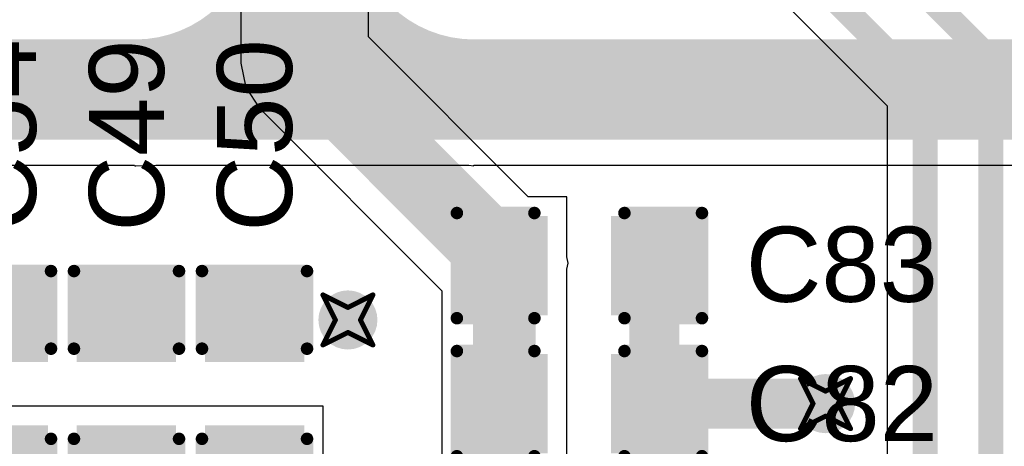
# Model space of a CAD drawing. Header units: inches. Extents: x -0.03 to 9.71, y 0 to 4.44.
# Tile 84 of 118: x 2.2 to 2.6, y 2.15 to 2.32. Entities that reach past the tile are written whole.
import ezdxf

# ---------------------------------------------------------------- set-up
doc = ezdxf.new("R2010")
doc.units = ezdxf.units.IN
doc.header["$MEASUREMENT"] = 0
for name, color, linetype in [('Bottom Layer', 5, 'Continuous'), ('Drill Drawing', 1, 'Continuous'), ('Layer 1', 16, 'Continuous'), ('Layer 2', 76, 'Continuous'), ('Top Layer', 1, 'Continuous'), ('Top Overlay', 2, 'Continuous'), ('Top Paste', 8, 'Continuous'), ('Top Solder', 216, 'Continuous'), ('Via Holes', 16, 'Continuous')]:
    doc.layers.add(name, color=color, linetype=linetype)
doc.styles.add('Arial', font='txt', dxfattribs={"height": 0.2})

# ---------------------------------------------------------------- blocks, each defined once
blk = doc.blocks.new('C___0603_123')
at = {"layer": 'Top Layer'}
for points in [[(-0.015, 0.0175), (-0.015, -0.0175), (-0.045, -0.0175), (-0.045, 0.0175)], [(0.045, 0.0175), (0.045, -0.0175), (0.015, -0.0175), (0.015, 0.0175)]]:
    blk.add_hatch(color=1, dxfattribs=at).paths.add_polyline_path(points)
at = {"layer": 'Top Paste'}
for points in [[(-0.015, 0.0175), (-0.015, -0.0175), (-0.045, -0.0175), (-0.045, 0.0175)], [(0.045, 0.0175), (0.045, -0.0175), (0.015, -0.0175), (0.015, 0.0175)]]:
    blk.add_hatch(color=8, dxfattribs=at).paths.add_polyline_path(points)
at = {"layer": 'Top Solder'}
for points in [[(-0.01264, 0.01986), (-0.01264, -0.01986), (-0.04736, -0.01986), (-0.04736, 0.01986)], [(0.04736, 0.01986), (0.04736, -0.01986), (0.01264, -0.01986), (0.01264, 0.01986)]]:
    blk.add_hatch(color=216, dxfattribs=at).paths.add_polyline_path(points)
at = {"layer": 'Top Overlay', "const_width": 0.005}
for points in [[(-0.018, 0.021), (-0.049, 0.021)], [(-0.049, 0.021), (-0.049, -0.021)], [(0.049, 0.021), (0.018, 0.021)], [(0.049, 0.021), (0.049, -0.021)], [(-0.018, -0.021), (-0.049, -0.021)], [(0.049, -0.021), (0.018, -0.021)]]:
    blk.add_lwpolyline(points, dxfattribs=at)
at = {"layer": 'Top Overlay', "const_width": 0.0025}
for points in [[(-0.05025, 0.021, 1), (-0.04775, 0.021, 1)], [(-0.05025, 0.021, 1), (-0.04775, 0.021, 1)], [(-0.01925, 0.021, 1), (-0.01675, 0.021, 1)], [(0.01675, 0.021, 1), (0.01925, 0.021, 1)], [(0.04775, 0.021, 1), (0.05025, 0.021, 1)], [(0.04775, 0.021, 1), (0.05025, 0.021, 1)], [(-0.05025, -0.021, 1), (-0.04775, -0.021, 1)], [(-0.05025, -0.021, 1), (-0.04775, -0.021, 1)], [(-0.01925, -0.021, 1), (-0.01675, -0.021, 1)], [(0.01675, -0.021, 1), (0.01925, -0.021, 1)], [(0.04775, -0.021, 1), (0.05025, -0.021, 1)], [(0.04775, -0.021, 1), (0.05025, -0.021, 1)]]:
    blk.add_lwpolyline(points, format="xyb", close=True, dxfattribs=at)
blk = doc.blocks.new('C___0603_124')
at = {"layer": 'Top Layer'}
for points in [[(-0.015, 0.0175), (-0.015, -0.0175), (-0.045, -0.0175), (-0.045, 0.0175)], [(0.045, 0.0175), (0.045, -0.0175), (0.015, -0.0175), (0.015, 0.0175)]]:
    blk.add_hatch(color=1, dxfattribs=at).paths.add_polyline_path(points)
at = {"layer": 'Top Paste'}
for points in [[(-0.015, 0.0175), (-0.015, -0.0175), (-0.045, -0.0175), (-0.045, 0.0175)], [(0.045, 0.0175), (0.045, -0.0175), (0.015, -0.0175), (0.015, 0.0175)]]:
    blk.add_hatch(color=8, dxfattribs=at).paths.add_polyline_path(points)
at = {"layer": 'Top Solder'}
for points in [[(-0.01264, 0.01986), (-0.01264, -0.01986), (-0.04736, -0.01986), (-0.04736, 0.01986)], [(0.04736, 0.01986), (0.04736, -0.01986), (0.01264, -0.01986), (0.01264, 0.01986)]]:
    blk.add_hatch(color=216, dxfattribs=at).paths.add_polyline_path(points)
at = {"layer": 'Top Overlay', "const_width": 0.005}
for points in [[(-0.018, 0.021), (-0.049, 0.021)], [(-0.049, 0.021), (-0.049, -0.021)], [(0.049, 0.021), (0.018, 0.021)], [(0.049, 0.021), (0.049, -0.021)], [(-0.018, -0.021), (-0.049, -0.021)], [(0.049, -0.021), (0.018, -0.021)]]:
    blk.add_lwpolyline(points, dxfattribs=at)
at = {"layer": 'Top Overlay', "const_width": 0.0025}
for points in [[(-0.05025, 0.021, 1), (-0.04775, 0.021, 1)], [(-0.05025, 0.021, 1), (-0.04775, 0.021, 1)], [(-0.01925, 0.021, 1), (-0.01675, 0.021, 1)], [(0.01675, 0.021, 1), (0.01925, 0.021, 1)], [(0.04775, 0.021, 1), (0.05025, 0.021, 1)], [(0.04775, 0.021, 1), (0.05025, 0.021, 1)], [(-0.05025, -0.021, 1), (-0.04775, -0.021, 1)], [(-0.05025, -0.021, 1), (-0.04775, -0.021, 1)], [(-0.01925, -0.021, 1), (-0.01675, -0.021, 1)], [(0.01675, -0.021, 1), (0.01925, -0.021, 1)], [(0.04775, -0.021, 1), (0.05025, -0.021, 1)], [(0.04775, -0.021, 1), (0.05025, -0.021, 1)]]:
    blk.add_lwpolyline(points, format="xyb", close=True, dxfattribs=at)
blk = doc.blocks.new('C___0603_148')
at = {"layer": 'Top Layer'}
for points in [[(-0.015, 0.0175), (-0.015, -0.0175), (-0.045, -0.0175), (-0.045, 0.0175)], [(0.045, 0.0175), (0.045, -0.0175), (0.015, -0.0175), (0.015, 0.0175)]]:
    blk.add_hatch(color=1, dxfattribs=at).paths.add_polyline_path(points)
at = {"layer": 'Top Paste'}
for points in [[(-0.015, 0.0175), (-0.015, -0.0175), (-0.045, -0.0175), (-0.045, 0.0175)], [(0.045, 0.0175), (0.045, -0.0175), (0.015, -0.0175), (0.015, 0.0175)]]:
    blk.add_hatch(color=8, dxfattribs=at).paths.add_polyline_path(points)
at = {"layer": 'Top Solder'}
for points in [[(-0.01264, 0.01986), (-0.01264, -0.01986), (-0.04736, -0.01986), (-0.04736, 0.01986)], [(0.04736, 0.01986), (0.04736, -0.01986), (0.01264, -0.01986), (0.01264, 0.01986)]]:
    blk.add_hatch(color=216, dxfattribs=at).paths.add_polyline_path(points)
at = {"layer": 'Top Overlay', "const_width": 0.005}
for points in [[(-0.018, 0.021), (-0.049, 0.021)], [(-0.049, -0.021), (-0.049, 0.021)], [(0.049, 0.021), (0.018, 0.021)], [(0.049, -0.021), (0.049, 0.021)], [(-0.018, -0.021), (-0.049, -0.021)], [(0.049, -0.021), (0.018, -0.021)]]:
    blk.add_lwpolyline(points, dxfattribs=at)
at = {"layer": 'Top Overlay', "const_width": 0.0025}
for points in [[(-0.05025, 0.021, 1), (-0.04775, 0.021, 1)], [(-0.05025, 0.021, 1), (-0.04775, 0.021, 1)], [(-0.01925, 0.021, 1), (-0.01675, 0.021, 1)], [(0.01675, 0.021, 1), (0.01925, 0.021, 1)], [(0.04775, 0.021, 1), (0.05025, 0.021, 1)], [(0.04775, 0.021, 1), (0.05025, 0.021, 1)], [(-0.05025, -0.021, 1), (-0.04775, -0.021, 1)], [(-0.05025, -0.021, 1), (-0.04775, -0.021, 1)], [(-0.01925, -0.021, 1), (-0.01675, -0.021, 1)], [(0.01675, -0.021, 1), (0.01925, -0.021, 1)], [(0.04775, -0.021, 1), (0.05025, -0.021, 1)], [(0.04775, -0.021, 1), (0.05025, -0.021, 1)]]:
    blk.add_lwpolyline(points, format="xyb", close=True, dxfattribs=at)
blk = doc.blocks.new('C___0603_152')
at = {"layer": 'Top Layer'}
for points in [[(-0.015, 0.0175), (-0.015, -0.0175), (-0.045, -0.0175), (-0.045, 0.0175)], [(0.045, 0.0175), (0.045, -0.0175), (0.015, -0.0175), (0.015, 0.0175)]]:
    blk.add_hatch(color=1, dxfattribs=at).paths.add_polyline_path(points)
at = {"layer": 'Top Paste'}
for points in [[(-0.015, 0.0175), (-0.015, -0.0175), (-0.045, -0.0175), (-0.045, 0.0175)], [(0.045, 0.0175), (0.045, -0.0175), (0.015, -0.0175), (0.015, 0.0175)]]:
    blk.add_hatch(color=8, dxfattribs=at).paths.add_polyline_path(points)
at = {"layer": 'Top Solder'}
for points in [[(-0.01264, 0.01986), (-0.01264, -0.01986), (-0.04736, -0.01986), (-0.04736, 0.01986)], [(0.04736, 0.01986), (0.04736, -0.01986), (0.01264, -0.01986), (0.01264, 0.01986)]]:
    blk.add_hatch(color=216, dxfattribs=at).paths.add_polyline_path(points)
at = {"layer": 'Top Overlay', "const_width": 0.005}
for points in [[(-0.018, 0.021), (-0.049, 0.021)], [(-0.049, -0.021), (-0.049, 0.021)], [(0.049, 0.021), (0.018, 0.021)], [(0.049, -0.021), (0.049, 0.021)], [(-0.018, -0.021), (-0.049, -0.021)], [(0.049, -0.021), (0.018, -0.021)]]:
    blk.add_lwpolyline(points, dxfattribs=at)
at = {"layer": 'Top Overlay', "const_width": 0.0025}
for points in [[(-0.05025, 0.021, 1), (-0.04775, 0.021, 1)], [(-0.05025, 0.021, 1), (-0.04775, 0.021, 1)], [(-0.01925, 0.021, 1), (-0.01675, 0.021, 1)], [(0.01675, 0.021, 1), (0.01925, 0.021, 1)], [(0.04775, 0.021, 1), (0.05025, 0.021, 1)], [(0.04775, 0.021, 1), (0.05025, 0.021, 1)], [(-0.05025, -0.021, 1), (-0.04775, -0.021, 1)], [(-0.05025, -0.021, 1), (-0.04775, -0.021, 1)], [(-0.01925, -0.021, 1), (-0.01675, -0.021, 1)], [(0.01675, -0.021, 1), (0.01925, -0.021, 1)], [(0.04775, -0.021, 1), (0.05025, -0.021, 1)], [(0.04775, -0.021, 1), (0.05025, -0.021, 1)]]:
    blk.add_lwpolyline(points, format="xyb", close=True, dxfattribs=at)
blk = doc.blocks.new('C___0603_153')
at = {"layer": 'Top Layer'}
for points in [[(-0.015, 0.0175), (-0.015, -0.0175), (-0.045, -0.0175), (-0.045, 0.0175)], [(0.045, 0.0175), (0.045, -0.0175), (0.015, -0.0175), (0.015, 0.0175)]]:
    blk.add_hatch(color=1, dxfattribs=at).paths.add_polyline_path(points)
at = {"layer": 'Top Paste'}
for points in [[(-0.015, 0.0175), (-0.015, -0.0175), (-0.045, -0.0175), (-0.045, 0.0175)], [(0.045, 0.0175), (0.045, -0.0175), (0.015, -0.0175), (0.015, 0.0175)]]:
    blk.add_hatch(color=8, dxfattribs=at).paths.add_polyline_path(points)
at = {"layer": 'Top Solder'}
for points in [[(-0.01264, 0.01986), (-0.01264, -0.01986), (-0.04736, -0.01986), (-0.04736, 0.01986)], [(0.04736, 0.01986), (0.04736, -0.01986), (0.01264, -0.01986), (0.01264, 0.01986)]]:
    blk.add_hatch(color=216, dxfattribs=at).paths.add_polyline_path(points)
at = {"layer": 'Top Overlay', "const_width": 0.005}
for points in [[(-0.018, 0.021), (-0.049, 0.021)], [(-0.049, -0.021), (-0.049, 0.021)], [(0.049, 0.021), (0.018, 0.021)], [(0.049, -0.021), (0.049, 0.021)], [(-0.018, -0.021), (-0.049, -0.021)], [(0.049, -0.021), (0.018, -0.021)]]:
    blk.add_lwpolyline(points, dxfattribs=at)
at = {"layer": 'Top Overlay', "const_width": 0.0025}
for points in [[(-0.05025, 0.021, 1), (-0.04775, 0.021, 1)], [(-0.05025, 0.021, 1), (-0.04775, 0.021, 1)], [(-0.01925, 0.021, 1), (-0.01675, 0.021, 1)], [(0.01675, 0.021, 1), (0.01925, 0.021, 1)], [(0.04775, 0.021, 1), (0.05025, 0.021, 1)], [(0.04775, 0.021, 1), (0.05025, 0.021, 1)], [(-0.05025, -0.021, 1), (-0.04775, -0.021, 1)], [(-0.05025, -0.021, 1), (-0.04775, -0.021, 1)], [(-0.01925, -0.021, 1), (-0.01675, -0.021, 1)], [(0.01675, -0.021, 1), (0.01925, -0.021, 1)], [(0.04775, -0.021, 1), (0.05025, -0.021, 1)], [(0.04775, -0.021, 1), (0.05025, -0.021, 1)]]:
    blk.add_lwpolyline(points, format="xyb", close=True, dxfattribs=at)

msp = doc.modelspace()

# ---------------------------------------------------------------- hatches: boundary and pattern name
at = {"layer": 'Bottom Layer'}
h = msp.add_hatch(color=5, dxfattribs=at)
edge = h.paths.add_edge_path()
edge.add_arc((2.33263, 2.19877), 0.01181, 0, 360)
h = msp.add_hatch(color=5, dxfattribs=at)
edge = h.paths.add_edge_path()
edge.add_arc((2.52362, 2.16535), 0.01181, 0, 360)
at = {"layer": 'Layer 1'}
h = msp.add_hatch(color=16, dxfattribs=at)
edge = h.paths.add_edge_path()
edge.add_arc((2.33263, 2.19877), 0.01181, 0, 360)
h = msp.add_hatch(color=16, dxfattribs=at)
edge = h.paths.add_edge_path()
edge.add_arc((2.52362, 2.16535), 0.01181, 0, 360)
at = {"layer": 'Layer 2'}
h = msp.add_hatch(color=76, dxfattribs=at)
edge = h.paths.add_edge_path()
edge.add_arc((2.33263, 2.19877), 0.01181, 0, 360)
h = msp.add_hatch(color=76, dxfattribs=at)
edge = h.paths.add_edge_path()
edge.add_arc((2.52362, 2.16535), 0.01181, 0, 360)
at = {"layer": 'Top Layer'}
h = msp.add_hatch(color=1, dxfattribs=at)
edge = h.paths.add_edge_path()
edge.add_arc((2.33263, 2.19877), 0.01181, 0, 360)
h = msp.add_hatch(color=1, dxfattribs=at)
edge = h.paths.add_edge_path()
edge.add_arc((2.52362, 2.16535), 0.01181, 0, 360)
at = {"layer": 'Via Holes'}
h = msp.add_hatch(color=7, dxfattribs=at)
edge = h.paths.add_edge_path()
edge.add_arc((2.33263, 2.19877), 0.00591, 0, 360)
h = msp.add_hatch(color=7, dxfattribs=at)
edge = h.paths.add_edge_path()
edge.add_arc((2.52362, 2.16535), 0.00591, 0, 360)

# ---------------------------------------------------------------- linework, layer by layer
at = {"layer": 'Drill Drawing', "const_width": 0.002}
for points in [[(2.32263, 2.20877), (2.33263, 2.20377)], [(2.32263, 2.20877), (2.32763, 2.19877)], [(2.33263, 2.20377), (2.34263, 2.20877)], [(2.33763, 2.19877), (2.34263, 2.20877)], [(2.32263, 2.18877), (2.32763, 2.19877)], [(2.33763, 2.19877), (2.34263, 2.18877)], [(2.32263, 2.18877), (2.33263, 2.19377)], [(2.33263, 2.19377), (2.34263, 2.18877)], [(2.51362, 2.17535), (2.52362, 2.17035)], [(2.51362, 2.17535), (2.51862, 2.16535)], [(2.52362, 2.17035), (2.53362, 2.17535)], [(2.52862, 2.16535), (2.53362, 2.17535)], [(2.51362, 2.15535), (2.51862, 2.16535)], [(2.52862, 2.16535), (2.53362, 2.15535)], [(2.51362, 2.15535), (2.52362, 2.16035)], [(2.52362, 2.16035), (2.53362, 2.15535)]]:
    msp.add_lwpolyline(points, dxfattribs=at)
at = {"layer": 'Drill Drawing', "const_width": 0.001}
for points in [[(2.32213, 2.20877, 1), (2.32313, 2.20877, 1)], [(2.32213, 2.20877, 1), (2.32313, 2.20877, 1)], [(2.34213, 2.20877, 1), (2.34313, 2.20877, 1)], [(2.34213, 2.20877, 1), (2.34313, 2.20877, 1)], [(2.33213, 2.20377, 1), (2.33313, 2.20377, 1)], [(2.33213, 2.20377, 1), (2.33313, 2.20377, 1)], [(2.32713, 2.19877, 1), (2.32813, 2.19877, 1)], [(2.32713, 2.19877, 1), (2.32813, 2.19877, 1)], [(2.33713, 2.19877, 1), (2.33813, 2.19877, 1)], [(2.33713, 2.19877, 1), (2.33813, 2.19877, 1)], [(2.33213, 2.19377, 1), (2.33313, 2.19377, 1)], [(2.33213, 2.19377, 1), (2.33313, 2.19377, 1)], [(2.32213, 2.18877, 1), (2.32313, 2.18877, 1)], [(2.32213, 2.18877, 1), (2.32313, 2.18877, 1)], [(2.34213, 2.18877, 1), (2.34313, 2.18877, 1)], [(2.34213, 2.18877, 1), (2.34313, 2.18877, 1)], [(2.51312, 2.17535, 1), (2.51412, 2.17535, 1)], [(2.51312, 2.17535, 1), (2.51412, 2.17535, 1)], [(2.53312, 2.17535, 1), (2.53412, 2.17535, 1)], [(2.53312, 2.17535, 1), (2.53412, 2.17535, 1)], [(2.52312, 2.17035, 1), (2.52412, 2.17035, 1)], [(2.52312, 2.17035, 1), (2.52412, 2.17035, 1)], [(2.51812, 2.16535, 1), (2.51912, 2.16535, 1)], [(2.51812, 2.16535, 1), (2.51912, 2.16535, 1)], [(2.52812, 2.16535, 1), (2.52912, 2.16535, 1)], [(2.52812, 2.16535, 1), (2.52912, 2.16535, 1)], [(2.52312, 2.16035, 1), (2.52412, 2.16035, 1)], [(2.52312, 2.16035, 1), (2.52412, 2.16035, 1)], [(2.51312, 2.15535, 1), (2.51412, 2.15535, 1)], [(2.51312, 2.15535, 1), (2.51412, 2.15535, 1)], [(2.53312, 2.15535, 1), (2.53412, 2.15535, 1)], [(2.53312, 2.15535, 1), (2.53412, 2.15535, 1)]]:
    msp.add_lwpolyline(points, format="xyb", close=True, dxfattribs=at)
at = {"layer": 'Layer 1'}
for p, q in [((2.50454, 2.32798), (2.5482, 2.28432)), ((2.5482, 2.28432), (2.5482, 1.75785))]:
    msp.add_line(p, q, dxfattribs=at)
at = {"layer": 'Layer 1', "const_width": 0.01}
for points in [[(2.51535, 2.3388), (2.56349, 2.29066)], [(2.56535, 2.32707), (2.58969, 2.30273)], [(2.58969, 1.73536), (2.58969, 2.30273)], [(2.56349, 1.75151), (2.56349, 2.29066)]]:
    msp.add_lwpolyline(points, dxfattribs=at)
at = {"layer": 'Layer 1', "const_width": 0.005}
for points in [[(2.58719, 2.30273, 1), (2.59219, 2.30273, 1)], [(2.58719, 2.30273, 1), (2.59219, 2.30273, 1)], [(2.56099, 2.29066, 1), (2.56599, 2.29066, 1)], [(2.56099, 2.29066, 1), (2.56599, 2.29066, 1)]]:
    msp.add_lwpolyline(points, format="xyb", close=True, dxfattribs=at)
at = {"layer": 'Layer 2'}
for p, q in [((2.13814, 2.26053), (2.23978, 2.26053)), ((2.23978, 2.26053), (2.24724, 2.26053)), ((2.24724, 2.26053), (2.24744, 2.26033)), ((2.24744, 2.26033), (2.24761, 2.26031)), ((2.24761, 2.26031), (2.24778, 2.26033)), ((2.24778, 2.26033), (2.25578, 2.26053)), ((2.25578, 2.26053), (2.38093, 2.26053)), ((2.38093, 2.26053), (2.38293, 2.26033)), ((2.38293, 2.26033), (2.38293, 2.26053)), ((2.38293, 2.26053), (3.18627, 2.26053))]:
    msp.add_line(p, q, dxfattribs=at)
at = {"layer": 'Layer 2', "const_width": 0.04}
for points in [[(2.31535, 2.35676, -0.405981), (2.24772, 2.29078)], [(2.38298, 2.29078, -0.405981), (2.31535, 2.35676)], [(2.24772, 2.29078, -0.000857), (2.24749, 2.29078)]]:
    msp.add_lwpolyline(points, format="xyb", dxfattribs=at)
for points in [[(2.13919, 2.29078), (2.24749, 2.29078)], [(2.24749, 2.29078), (2.24772, 2.29078)], [(2.24772, 2.29078), (3.18522, 2.29078)]]:
    msp.add_lwpolyline(points, dxfattribs=at)
at = {"layer": 'Layer 2', "const_width": 0.02}
for points in [[(2.23749, 2.29078, 1), (2.25749, 2.29078, 1)], [(2.23749, 2.29078, 1), (2.25749, 2.29078, 1)], [(2.23749, 2.29078, 1), (2.25749, 2.29078, 1)], [(2.23772, 2.29078, 1), (2.25772, 2.29078, 1)], [(2.23772, 2.29078, 1), (2.25772, 2.29078, 1)], [(2.23772, 2.29078, 1), (2.25772, 2.29078, 1)], [(2.23772, 2.29078, 1), (2.25772, 2.29078, 1)], [(2.37298, 2.29078, 1), (2.39298, 2.29078, 1)]]:
    msp.add_lwpolyline(points, format="xyb", close=True, dxfattribs=at)
at = {"layer": 'Top Layer'}
for p, q in [((2.28986, 2.3532), (2.28986, 2.30132)), ((2.34084, 2.31187), (2.34084, 2.3532)), ((2.40475, 2.24797), (2.34084, 2.31187)), ((2.28986, 2.30132), (2.2918, 2.29156)), ((2.2918, 2.29156), (2.29733, 2.28329)), ((2.29733, 2.28329), (2.3702, 2.21042)), ((2.4202, 2.24797), (2.40475, 2.24797)), ((2.4202, 2.22394), (2.4202, 2.24797)), ((2.42069, 2.22147), (2.4202, 2.22394)), ((2.4202, 2.21901), (2.42069, 2.22147)), ((2.4202, 2.19297), (2.4202, 2.21901)), ((2.3702, 2.21042), (2.3702, 2.19297)), ((2.3702, 2.19297), (2.3702, 2.19297)), ((2.3702, 2.19297), (2.3702, 2.19285)), ((2.4202, 2.19285), (2.4202, 2.19297)), ((2.4202, 2.19297), (2.4202, 2.19297)), ((2.3702, 2.19285), (2.3702, 2.19285)), ((2.3702, 2.19285), (2.3702, 2.13785)), ((2.4202, 2.13785), (2.4202, 2.19285)), ((2.4202, 2.19285), (2.4202, 2.19285)), ((2.32278, 2.16429), (2.13556, 2.16429)), ((2.32278, 2.1273), (2.32278, 2.16429))]:
    msp.add_line(p, q, dxfattribs=at)
for points, const_width in [([(2.31535, 2.30132), (2.31535, 2.39095)], 0.03), ([(2.31535, 2.30132), (2.3952, 2.22147)], 0.03), ([(2.3952, 2.16535), (2.3952, 2.22047)], 0.025), ([(2.4552, 2.16535), (2.4552, 2.22047)], 0.02), ([(2.4552, 2.16535), (2.52362, 2.16535)], 0.02)]:
    msp.add_lwpolyline(points, dxfattribs=dict(at, const_width=const_width))
for points, const_width in [([(2.30785, 2.30132, 1), (2.32285, 2.30132, 1)], 0.015), ([(2.30785, 2.30132, 1), (2.32285, 2.30132, 1)], 0.015), ([(2.3877, 2.22147, 1), (2.4027, 2.22147, 1)], 0.015), ([(2.38895, 2.22047, 1), (2.40145, 2.22047, 1)], 0.0125), ([(2.4502, 2.22047, 1), (2.4602, 2.22047, 1)], 0.01), ([(2.38895, 2.16535, 1), (2.40145, 2.16535, 1)], 0.0125), ([(2.4502, 2.16535, 1), (2.4602, 2.16535, 1)], 0.01), ([(2.4502, 2.16535, 1), (2.4602, 2.16535, 1)], 0.01), ([(2.51862, 2.16535, 1), (2.52862, 2.16535, 1)], 0.01)]:
    msp.add_lwpolyline(points, format="xyb", close=True, dxfattribs=dict(at, const_width=const_width))

# ---------------------------------------------------------------- block references
for name, p, rotation in [('C___0603_123', (2.4252, 2.22047), 180), ('C___0603_148', (2.19291, 2.16929), 270), ('C___0603_153', (2.24409, 2.16929), 270), ('C___0603_152', (2.29528, 2.16929), 270), ('C___0603_124', (2.4252, 2.16535), 180)]:
    msp.add_blockref(name, p, dxfattribs=dict(rotation=rotation))

# ---------------------------------------------------------------- texts
at = {"layer": 'Top Overlay', "style": 'Arial'}
for s, p in [('C54', (2.20791, 2.23401)), ('C49', (2.25909, 2.23401)), ('C50', (2.31027, 2.23401))]:
    msp.add_text(s, height=0.03, rotation=90, dxfattribs=at).set_placement(p)
for s, p in [('C83', (2.49171, 2.20601)), ('C82', (2.49171, 2.15037))]:
    msp.add_text(s, height=0.03, dxfattribs=at).set_placement(p)

doc.saveas('drawing.dxf')
